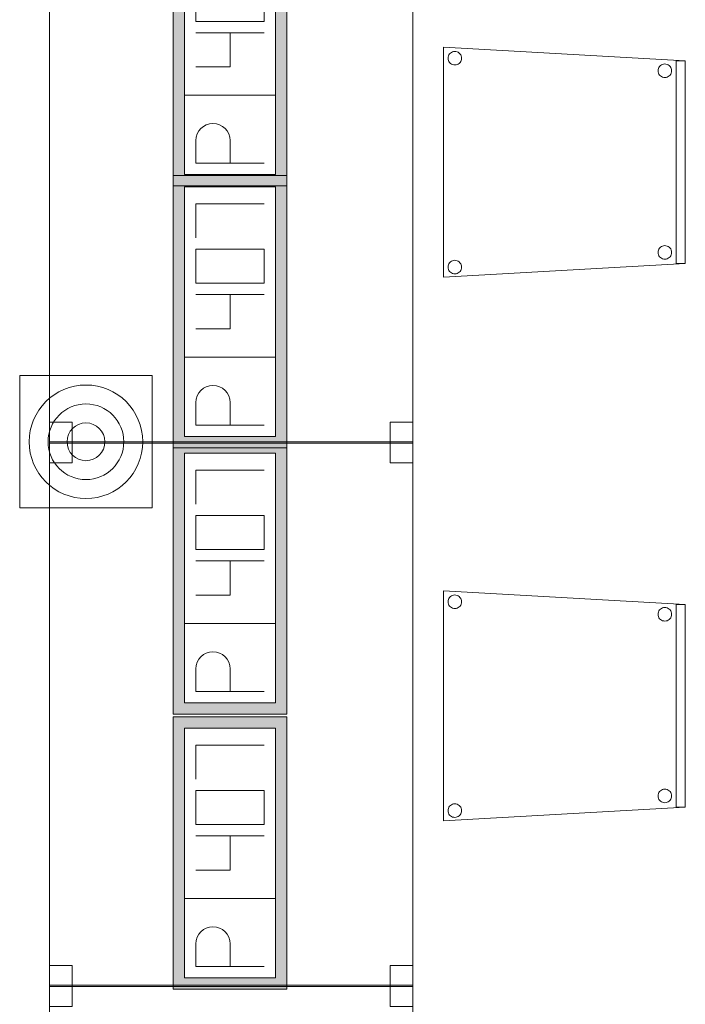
# Model space of a CAD drawing. Header units: metres. Extents: x 391.1 to 427.5, y 12.7 to 28.4.
# Tile 130 of 139: x 418 to 419.4, y 19.4 to 21.5. Entities that reach past the tile are written whole.
import ezdxf

# ---------------------------------------------------------------- set-up
doc = ezdxf.new("R2010")
doc.units = ezdxf.units.M
for name, color, linetype, lineweight in [('02_MOBILIARIO', 7, 'Continuous', 18), ('A-DETL-____-MBND', 7, 'Continuous', 18), ('A-DETL-GENF-OTLN', 7, 'Continuous', 18)]:
    doc.layers.add(name, color=color, linetype=linetype, lineweight=lineweight)

# ---------------------------------------------------------------- blocks, each defined once
blk = doc.blocks.new('Family - Taula 120X80_P1-154606-04_TEL_P1')
at = {"layer": 'A-DETL-____-MBND', "color": 253, "true_color": 0xaaaaaa}
for p, q in [((0, 0), (0, 1.2)), ((0, 1.2), (0.8001, 1.2)), ((0.8001, 1.2), (0, 1.2)), ((0, 1.2), (0, 0)), ((0, 1.1536), (0, 1.2)), ((0, 1.2), (0.05, 1.2)), ((0.05, 1.2), (0, 1.2)), ((0, 1.2), (0, 1.1536)), ((0.05, 1.2), (0.05, 1.1536)), ((0.05, 1.1536), (0.05, 1.2)), ((0.7501, 1.1536), (0.7501, 1.2)), ((0.7501, 1.2), (0.8001, 1.2)), ((0.8001, 1.2), (0.7501, 1.2)), ((0.7501, 1.2), (0.7501, 1.1536)), ((0.8001, 1.2), (0.8001, 1.1536)), ((0.8001, 1.1536), (0.8001, 1.2)), ((0.8001, 1.2), (0.8001, 0)), ((0.8001, 0), (0.8001, 1.2)), ((0.05, 1.1536), (0, 1.1536)), ((0, 1.1536), (0.05, 1.1536)), ((0.8001, 1.1536), (0.7501, 1.1536)), ((0.7501, 1.1536), (0.8001, 1.1536)), ((0, 0), (0, 0.0464)), ((0, 0.0464), (0.05, 0.0464)), ((0.05, 0.0464), (0, 0.0464)), ((0, 0.0464), (0, 0)), ((0.05, 0.0464), (0.05, 0)), ((0.05, 0), (0.05, 0.0464)), ((0.7501, 0), (0.7501, 0.0464)), ((0.7501, 0.0464), (0.8001, 0.0464)), ((0.8001, 0.0464), (0.7501, 0.0464)), ((0.7501, 0.0464), (0.7501, 0)), ((0.8001, 0.0464), (0.8001, 0)), ((0.8001, 0), (0.8001, 0.0464)), ((0.8001, 0), (0, 0)), ((0, 0), (0.8001, 0)), ((0.8001, 0), (0.7501, 0)), ((0.7501, 0), (0.8001, 0)), ((0.05, 0), (0, 0)), ((0, 0), (0.05, 0))]:
    blk.add_line(p, q, dxfattribs=at)
blk = doc.blocks.new('Family - Cadira confient_P1-154811-04_TEL_P1')
at = {"layer": 'A-DETL-____-MBND', "color": 253, "true_color": 0xaaaaaa}
for p, q in [((0, 0), (0, 0.5065)), ((0, 0.5065), (0.5326, 0.4765)), ((0, 0.5065), (0, 0)), ((0.5326, 0.4765), (0, 0.5065)), ((0.0102, 0.4822), (0.0104, 0.4848)), ((0.0104, 0.4848), (0.0102, 0.4822)), ((0.0104, 0.4796), (0.0102, 0.4822)), ((0.0102, 0.4822), (0.0104, 0.4796)), ((0.0104, 0.4848), (0.011, 0.4873)), ((0.011, 0.4873), (0.0104, 0.4848)), ((0.0111, 0.4771), (0.0104, 0.4796)), ((0.0104, 0.4796), (0.0111, 0.4771)), ((0.011, 0.4873), (0.0121, 0.4897)), ((0.0121, 0.4897), (0.011, 0.4873)), ((0.0122, 0.4748), (0.0111, 0.4771)), ((0.0111, 0.4771), (0.0122, 0.4748)), ((0.0121, 0.4897), (0.0136, 0.4918)), ((0.0136, 0.4918), (0.0121, 0.4897)), ((0.0136, 0.4918), (0.0154, 0.4937)), ((0.0154, 0.4937), (0.0136, 0.4918)), ((0.0154, 0.4937), (0.0176, 0.4952)), ((0.0176, 0.4952), (0.0154, 0.4937)), ((0.0176, 0.4952), (0.0199, 0.4963)), ((0.0199, 0.4963), (0.0176, 0.4952)), ((0.0199, 0.4963), (0.0224, 0.497)), ((0.0224, 0.497), (0.0199, 0.4963)), ((0.0224, 0.497), (0.025, 0.4972)), ((0.025, 0.4972), (0.0224, 0.497)), ((0.025, 0.4972), (0.0276, 0.497)), ((0.0276, 0.497), (0.025, 0.4972)), ((0.0276, 0.497), (0.0301, 0.4963)), ((0.0301, 0.4963), (0.0276, 0.497)), ((0.0301, 0.4963), (0.0325, 0.4953)), ((0.0325, 0.4953), (0.0301, 0.4963)), ((0.0325, 0.4953), (0.0346, 0.4938)), ((0.0346, 0.4938), (0.0325, 0.4953)), ((0.0346, 0.4938), (0.0365, 0.4919)), ((0.0365, 0.4919), (0.0346, 0.4938)), ((0.0365, 0.4919), (0.038, 0.4898)), ((0.038, 0.4898), (0.0365, 0.4919)), ((0.038, 0.4898), (0.0391, 0.4875)), ((0.0391, 0.4875), (0.038, 0.4898)), ((0.0392, 0.4772), (0.0381, 0.4749)), ((0.0381, 0.4749), (0.0392, 0.4772)), ((0.0391, 0.4875), (0.0398, 0.4849)), ((0.0398, 0.4849), (0.0391, 0.4875)), ((0.0398, 0.4798), (0.0392, 0.4772)), ((0.0392, 0.4772), (0.0398, 0.4798)), ((0.0398, 0.4849), (0.04, 0.4824)), ((0.04, 0.4824), (0.0398, 0.4849)), ((0.04, 0.4824), (0.0398, 0.4798)), ((0.0398, 0.4798), (0.04, 0.4824)), ((0.0137, 0.4726), (0.0122, 0.4748)), ((0.0122, 0.4748), (0.0137, 0.4726)), ((0.0155, 0.4708), (0.0137, 0.4726)), ((0.0137, 0.4726), (0.0155, 0.4708)), ((0.0177, 0.4693), (0.0155, 0.4708)), ((0.0155, 0.4708), (0.0177, 0.4693)), ((0.02, 0.4682), (0.0177, 0.4693)), ((0.0177, 0.4693), (0.02, 0.4682)), ((0.0226, 0.4676), (0.02, 0.4682)), ((0.02, 0.4682), (0.0226, 0.4676)), ((0.0252, 0.4674), (0.0226, 0.4676)), ((0.0226, 0.4676), (0.0252, 0.4674)), ((0.0278, 0.4676), (0.0252, 0.4674)), ((0.0252, 0.4674), (0.0278, 0.4676)), ((0.0303, 0.4683), (0.0278, 0.4676)), ((0.0278, 0.4676), (0.0303, 0.4683)), ((0.0326, 0.4694), (0.0303, 0.4683)), ((0.0303, 0.4683), (0.0326, 0.4694)), ((0.0347, 0.4709), (0.0326, 0.4694)), ((0.0326, 0.4694), (0.0347, 0.4709)), ((0.0366, 0.4727), (0.0347, 0.4709)), ((0.0347, 0.4709), (0.0366, 0.4727)), ((0.0381, 0.4749), (0.0366, 0.4727)), ((0.0366, 0.4727), (0.0381, 0.4749)), ((0.4726, 0.4546), (0.4728, 0.4572)), ((0.4728, 0.4572), (0.4726, 0.4546)), ((0.4728, 0.4572), (0.4734, 0.4597)), ((0.4734, 0.4597), (0.4728, 0.4572)), ((0.4734, 0.4597), (0.4745, 0.4621)), ((0.4745, 0.4621), (0.4734, 0.4597)), ((0.4745, 0.4621), (0.476, 0.4642)), ((0.476, 0.4642), (0.4745, 0.4621)), ((0.476, 0.4642), (0.4779, 0.4661)), ((0.4779, 0.4661), (0.476, 0.4642)), ((0.4779, 0.4661), (0.48, 0.4676)), ((0.48, 0.4676), (0.4779, 0.4661)), ((0.48, 0.4676), (0.4823, 0.4687)), ((0.4823, 0.4687), (0.48, 0.4676)), ((0.4823, 0.4687), (0.4848, 0.4694)), ((0.4848, 0.4694), (0.4823, 0.4687)), ((0.4848, 0.4694), (0.4874, 0.4696)), ((0.4874, 0.4696), (0.4848, 0.4694)), ((0.4874, 0.4696), (0.49, 0.4694)), ((0.49, 0.4694), (0.4874, 0.4696)), ((0.49, 0.4694), (0.4926, 0.4687)), ((0.4926, 0.4687), (0.49, 0.4694)), ((0.4926, 0.4687), (0.4949, 0.4676)), ((0.4949, 0.4676), (0.4926, 0.4687)), ((0.4949, 0.4676), (0.4971, 0.4661)), ((0.4971, 0.4661), (0.4949, 0.4676)), ((0.4971, 0.4661), (0.4989, 0.4643)), ((0.4989, 0.4643), (0.4971, 0.4661)), ((0.4989, 0.4643), (0.5004, 0.4622)), ((0.5004, 0.4622), (0.4989, 0.4643)), ((0.5004, 0.4622), (0.5015, 0.4598)), ((0.5015, 0.4598), (0.5004, 0.4622)), ((0.5015, 0.4598), (0.5022, 0.4573)), ((0.5022, 0.4573), (0.5015, 0.4598)), ((0.5022, 0.4573), (0.5024, 0.4547)), ((0.5024, 0.4547), (0.5022, 0.4573)), ((0.5126, 0.03), (0.5126, 0.4765)), ((0.5126, 0.4765), (0.5326, 0.4765)), ((0.5326, 0.4765), (0.5126, 0.4765)), ((0.5126, 0.4765), (0.5126, 0.03)), ((0.5326, 0.4765), (0.5326, 0.03)), ((0.5326, 0.03), (0.5326, 0.4765)), ((0.5326, 0.4765), (0.5326, 0.03)), ((0.5326, 0.03), (0.5326, 0.4765)), ((0.4728, 0.452), (0.4726, 0.4546)), ((0.4726, 0.4546), (0.4728, 0.452)), ((0.4735, 0.4495), (0.4728, 0.452)), ((0.4728, 0.452), (0.4735, 0.4495)), ((0.4746, 0.4471), (0.4735, 0.4495)), ((0.4735, 0.4495), (0.4746, 0.4471)), ((0.4761, 0.445), (0.4746, 0.4471)), ((0.4746, 0.4471), (0.4761, 0.445)), ((0.478, 0.4432), (0.4761, 0.445)), ((0.4761, 0.445), (0.478, 0.4432)), ((0.4801, 0.4417), (0.478, 0.4432)), ((0.478, 0.4432), (0.4801, 0.4417)), ((0.4825, 0.4406), (0.4801, 0.4417)), ((0.4801, 0.4417), (0.4825, 0.4406)), ((0.485, 0.4399), (0.4825, 0.4406)), ((0.4825, 0.4406), (0.485, 0.4399)), ((0.4876, 0.4397), (0.485, 0.4399)), ((0.485, 0.4399), (0.4876, 0.4397)), ((0.4902, 0.44), (0.4876, 0.4397)), ((0.4876, 0.4397), (0.4902, 0.44)), ((0.4927, 0.4406), (0.4902, 0.44)), ((0.4902, 0.44), (0.4927, 0.4406)), ((0.495, 0.4417), (0.4927, 0.4406)), ((0.4927, 0.4406), (0.495, 0.4417)), ((0.4972, 0.4432), (0.495, 0.4417)), ((0.495, 0.4417), (0.4972, 0.4432)), ((0.499, 0.4451), (0.4972, 0.4432)), ((0.4972, 0.4432), (0.499, 0.4451)), ((0.5005, 0.4472), (0.499, 0.4451)), ((0.499, 0.4451), (0.5005, 0.4472)), ((0.5016, 0.4496), (0.5005, 0.4472)), ((0.5005, 0.4472), (0.5016, 0.4496)), ((0.5022, 0.4521), (0.5016, 0.4496)), ((0.5016, 0.4496), (0.5022, 0.4521)), ((0.5024, 0.4547), (0.5022, 0.4521)), ((0.5022, 0.4521), (0.5024, 0.4547)), ((0.476, 0.0642), (0.4779, 0.0661)), ((0.4779, 0.0661), (0.476, 0.0642)), ((0.4779, 0.0661), (0.48, 0.0676)), ((0.48, 0.0676), (0.4779, 0.0661)), ((0.48, 0.0676), (0.4823, 0.0687)), ((0.4823, 0.0687), (0.48, 0.0676)), ((0.4823, 0.0687), (0.4848, 0.0694)), ((0.4848, 0.0694), (0.4823, 0.0687)), ((0.4848, 0.0694), (0.4874, 0.0696)), ((0.4874, 0.0696), (0.4848, 0.0694)), ((0.4874, 0.0696), (0.49, 0.0694)), ((0.49, 0.0694), (0.4874, 0.0696)), ((0.49, 0.0694), (0.4926, 0.0687)), ((0.4926, 0.0687), (0.49, 0.0694)), ((0.4926, 0.0687), (0.4949, 0.0676)), ((0.4949, 0.0676), (0.4926, 0.0687)), ((0.4949, 0.0676), (0.4971, 0.0661)), ((0.4971, 0.0661), (0.4949, 0.0676)), ((0.4971, 0.0661), (0.4989, 0.0643)), ((0.4989, 0.0643), (0.4971, 0.0661)), ((0.4726, 0.0546), (0.4728, 0.0572)), ((0.4728, 0.0572), (0.4726, 0.0546)), ((0.4728, 0.052), (0.4726, 0.0546)), ((0.4726, 0.0546), (0.4728, 0.052)), ((0.4728, 0.0572), (0.4734, 0.0597)), ((0.4734, 0.0597), (0.4728, 0.0572)), ((0.4735, 0.0495), (0.4728, 0.052)), ((0.4728, 0.052), (0.4735, 0.0495)), ((0.4734, 0.0597), (0.4745, 0.0621)), ((0.4745, 0.0621), (0.4734, 0.0597)), ((0.4746, 0.0471), (0.4735, 0.0495)), ((0.4735, 0.0495), (0.4746, 0.0471)), ((0.4745, 0.0621), (0.476, 0.0642)), ((0.476, 0.0642), (0.4745, 0.0621)), ((0.4761, 0.045), (0.4746, 0.0471)), ((0.4746, 0.0471), (0.4761, 0.045)), ((0.478, 0.0432), (0.4761, 0.045)), ((0.4761, 0.045), (0.478, 0.0432)), ((0.499, 0.0451), (0.4972, 0.0432)), ((0.4972, 0.0432), (0.499, 0.0451)), ((0.4989, 0.0643), (0.5004, 0.0622)), ((0.5004, 0.0622), (0.4989, 0.0643)), ((0.5005, 0.0472), (0.499, 0.0451)), ((0.499, 0.0451), (0.5005, 0.0472)), ((0.5004, 0.0622), (0.5015, 0.0598)), ((0.5015, 0.0598), (0.5004, 0.0622)), ((0.5016, 0.0496), (0.5005, 0.0472)), ((0.5005, 0.0472), (0.5016, 0.0496)), ((0.5015, 0.0598), (0.5022, 0.0573)), ((0.5022, 0.0573), (0.5015, 0.0598)), ((0.5022, 0.0521), (0.5016, 0.0496)), ((0.5016, 0.0496), (0.5022, 0.0521)), ((0.5022, 0.0573), (0.5024, 0.0547)), ((0.5024, 0.0547), (0.5022, 0.0573)), ((0.5024, 0.0547), (0.5022, 0.0521)), ((0.5022, 0.0521), (0.5024, 0.0547)), ((0.5326, 0.03), (0, 0)), ((0, 0), (0.5326, 0.03)), ((0.0102, 0.0222), (0.0104, 0.0248)), ((0.0104, 0.0248), (0.0102, 0.0222)), ((0.0104, 0.0196), (0.0102, 0.0222)), ((0.0102, 0.0222), (0.0104, 0.0196)), ((0.0104, 0.0248), (0.011, 0.0273)), ((0.011, 0.0273), (0.0104, 0.0248)), ((0.011, 0.0273), (0.0121, 0.0297)), ((0.0121, 0.0297), (0.011, 0.0273)), ((0.0121, 0.0297), (0.0136, 0.0318)), ((0.0136, 0.0318), (0.0121, 0.0297)), ((0.0136, 0.0318), (0.0154, 0.0337)), ((0.0154, 0.0337), (0.0136, 0.0318)), ((0.0154, 0.0337), (0.0176, 0.0352)), ((0.0176, 0.0352), (0.0154, 0.0337)), ((0.0176, 0.0352), (0.0199, 0.0363)), ((0.0199, 0.0363), (0.0176, 0.0352)), ((0.0199, 0.0363), (0.0224, 0.037)), ((0.0224, 0.037), (0.0199, 0.0363)), ((0.0224, 0.037), (0.025, 0.0372)), ((0.025, 0.0372), (0.0224, 0.037)), ((0.025, 0.0372), (0.0276, 0.037)), ((0.0276, 0.037), (0.025, 0.0372)), ((0.0276, 0.037), (0.0301, 0.0363)), ((0.0301, 0.0363), (0.0276, 0.037)), ((0.0301, 0.0363), (0.0325, 0.0353)), ((0.0325, 0.0353), (0.0301, 0.0363)), ((0.0325, 0.0353), (0.0346, 0.0338)), ((0.0346, 0.0338), (0.0325, 0.0353)), ((0.0346, 0.0338), (0.0365, 0.0319)), ((0.0365, 0.0319), (0.0346, 0.0338)), ((0.0365, 0.0319), (0.038, 0.0298)), ((0.038, 0.0298), (0.0365, 0.0319)), ((0.038, 0.0298), (0.0391, 0.0275)), ((0.0391, 0.0275), (0.038, 0.0298)), ((0.0391, 0.0275), (0.0398, 0.0249)), ((0.0398, 0.0249), (0.0391, 0.0275)), ((0.0398, 0.0249), (0.04, 0.0224)), ((0.04, 0.0224), (0.0398, 0.0249)), ((0.04, 0.0224), (0.0398, 0.0198)), ((0.0398, 0.0198), (0.04, 0.0224)), ((0.4801, 0.0417), (0.478, 0.0432)), ((0.478, 0.0432), (0.4801, 0.0417)), ((0.4825, 0.0406), (0.4801, 0.0417)), ((0.4801, 0.0417), (0.4825, 0.0406)), ((0.485, 0.0399), (0.4825, 0.0406)), ((0.4825, 0.0406), (0.485, 0.0399)), ((0.4876, 0.0397), (0.485, 0.0399)), ((0.485, 0.0399), (0.4876, 0.0397)), ((0.4902, 0.04), (0.4876, 0.0397)), ((0.4876, 0.0397), (0.4902, 0.04)), ((0.4927, 0.0406), (0.4902, 0.04)), ((0.4902, 0.04), (0.4927, 0.0406)), ((0.495, 0.0417), (0.4927, 0.0406)), ((0.4927, 0.0406), (0.495, 0.0417)), ((0.4972, 0.0432), (0.495, 0.0417)), ((0.495, 0.0417), (0.4972, 0.0432)), ((0.5326, 0.03), (0.5126, 0.03)), ((0.5126, 0.03), (0.5326, 0.03)), ((0.0111, 0.0171), (0.0104, 0.0196)), ((0.0104, 0.0196), (0.0111, 0.0171)), ((0.0122, 0.0148), (0.0111, 0.0171)), ((0.0111, 0.0171), (0.0122, 0.0148)), ((0.0137, 0.0126), (0.0122, 0.0148)), ((0.0122, 0.0148), (0.0137, 0.0126)), ((0.0155, 0.0108), (0.0137, 0.0126)), ((0.0137, 0.0126), (0.0155, 0.0108)), ((0.0177, 0.0093), (0.0155, 0.0108)), ((0.0155, 0.0108), (0.0177, 0.0093)), ((0.02, 0.0082), (0.0177, 0.0093)), ((0.0177, 0.0093), (0.02, 0.0082)), ((0.0226, 0.0076), (0.02, 0.0082)), ((0.02, 0.0082), (0.0226, 0.0076)), ((0.0252, 0.0074), (0.0226, 0.0076)), ((0.0226, 0.0076), (0.0252, 0.0074)), ((0.0278, 0.0076), (0.0252, 0.0074)), ((0.0252, 0.0074), (0.0278, 0.0076)), ((0.0303, 0.0083), (0.0278, 0.0076)), ((0.0278, 0.0076), (0.0303, 0.0083)), ((0.0326, 0.0094), (0.0303, 0.0083)), ((0.0303, 0.0083), (0.0326, 0.0094)), ((0.0347, 0.0109), (0.0326, 0.0094)), ((0.0326, 0.0094), (0.0347, 0.0109)), ((0.0366, 0.0127), (0.0347, 0.0109)), ((0.0347, 0.0109), (0.0366, 0.0127)), ((0.0381, 0.0149), (0.0366, 0.0127)), ((0.0366, 0.0127), (0.0381, 0.0149)), ((0.0392, 0.0172), (0.0381, 0.0149)), ((0.0381, 0.0149), (0.0392, 0.0172)), ((0.0398, 0.0198), (0.0392, 0.0172)), ((0.0392, 0.0172), (0.0398, 0.0198))]:
    blk.add_line(p, q, dxfattribs=at)
blk = doc.blocks.new('Family - Taula 120X80_P1-154843-04_TEL_P1')
at = {"layer": 'A-DETL-____-MBND', "color": 253, "true_color": 0xaaaaaa}
for p, q in [((0, 1.1536), (0, 1.2)), ((0, 1.2), (0.05, 1.2)), ((0.05, 1.2), (0, 1.2)), ((0, 1.2), (0, 1.1536)), ((0, 0), (0, 1.2)), ((0, 1.2), (0.8001, 1.2)), ((0.8001, 1.2), (0, 1.2)), ((0, 1.2), (0, 0)), ((0.05, 1.2), (0.05, 1.1536)), ((0.05, 1.1536), (0.05, 1.2)), ((0.7501, 1.1536), (0.7501, 1.2)), ((0.7501, 1.2), (0.8001, 1.2)), ((0.8001, 1.2), (0.7501, 1.2)), ((0.7501, 1.2), (0.7501, 1.1536)), ((0.8001, 1.2), (0.8001, 0)), ((0.8001, 0), (0.8001, 1.2)), ((0.8001, 1.2), (0.8001, 1.1536)), ((0.8001, 1.1536), (0.8001, 1.2)), ((0.05, 1.1536), (0, 1.1536)), ((0, 1.1536), (0.05, 1.1536)), ((0.8001, 1.1536), (0.7501, 1.1536)), ((0.7501, 1.1536), (0.8001, 1.1536)), ((0, 0), (0, 0.0464)), ((0, 0.0464), (0.05, 0.0464)), ((0.05, 0.0464), (0, 0.0464)), ((0, 0.0464), (0, 0)), ((0.05, 0.0464), (0.05, 0)), ((0.05, 0), (0.05, 0.0464)), ((0.7501, 0), (0.7501, 0.0464)), ((0.7501, 0.0464), (0.8001, 0.0464)), ((0.8001, 0.0464), (0.7501, 0.0464)), ((0.7501, 0.0464), (0.7501, 0)), ((0.8001, 0.0464), (0.8001, 0)), ((0.8001, 0), (0.8001, 0.0464)), ((0.8001, 0), (0, 0)), ((0, 0), (0.8001, 0)), ((0.8001, 0), (0.7501, 0)), ((0.7501, 0), (0.8001, 0)), ((0.05, 0), (0, 0)), ((0, 0), (0.05, 0))]:
    blk.add_line(p, q, dxfattribs=at)
blk = doc.blocks.new('Family - Cadira confient_P1-155026-04_TEL_P1')
at = {"layer": 'A-DETL-____-MBND', "color": 253, "true_color": 0xaaaaaa}
for p, q in [((0, 0), (0, 0.5065)), ((0, 0.5065), (0.5326, 0.4765)), ((0, 0.5065), (0, 0)), ((0.5326, 0.4765), (0, 0.5065)), ((0.0102, 0.4822), (0.0104, 0.4848)), ((0.0104, 0.4848), (0.0102, 0.4822)), ((0.0104, 0.4796), (0.0102, 0.4822)), ((0.0102, 0.4822), (0.0104, 0.4796)), ((0.0104, 0.4848), (0.011, 0.4873)), ((0.011, 0.4873), (0.0104, 0.4848)), ((0.0111, 0.4771), (0.0104, 0.4796)), ((0.0104, 0.4796), (0.0111, 0.4771)), ((0.011, 0.4873), (0.0121, 0.4897)), ((0.0121, 0.4897), (0.011, 0.4873)), ((0.0122, 0.4748), (0.0111, 0.4771)), ((0.0111, 0.4771), (0.0122, 0.4748)), ((0.0121, 0.4897), (0.0136, 0.4918)), ((0.0136, 0.4918), (0.0121, 0.4897)), ((0.0136, 0.4918), (0.0154, 0.4937)), ((0.0154, 0.4937), (0.0136, 0.4918)), ((0.0154, 0.4937), (0.0176, 0.4952)), ((0.0176, 0.4952), (0.0154, 0.4937)), ((0.0176, 0.4952), (0.0199, 0.4963)), ((0.0199, 0.4963), (0.0176, 0.4952)), ((0.0199, 0.4963), (0.0224, 0.497)), ((0.0224, 0.497), (0.0199, 0.4963)), ((0.0224, 0.497), (0.025, 0.4972)), ((0.025, 0.4972), (0.0224, 0.497)), ((0.025, 0.4972), (0.0276, 0.497)), ((0.0276, 0.497), (0.025, 0.4972)), ((0.0276, 0.497), (0.0301, 0.4963)), ((0.0301, 0.4963), (0.0276, 0.497)), ((0.0301, 0.4963), (0.0325, 0.4953)), ((0.0325, 0.4953), (0.0301, 0.4963)), ((0.0325, 0.4953), (0.0346, 0.4938)), ((0.0346, 0.4938), (0.0325, 0.4953)), ((0.0346, 0.4938), (0.0365, 0.4919)), ((0.0365, 0.4919), (0.0346, 0.4938)), ((0.0365, 0.4919), (0.038, 0.4898)), ((0.038, 0.4898), (0.0365, 0.4919)), ((0.038, 0.4898), (0.0391, 0.4875)), ((0.0391, 0.4875), (0.038, 0.4898)), ((0.0392, 0.4772), (0.0381, 0.4749)), ((0.0381, 0.4749), (0.0392, 0.4772)), ((0.0391, 0.4875), (0.0398, 0.4849)), ((0.0398, 0.4849), (0.0391, 0.4875)), ((0.0398, 0.4798), (0.0392, 0.4772)), ((0.0392, 0.4772), (0.0398, 0.4798)), ((0.0398, 0.4849), (0.04, 0.4824)), ((0.04, 0.4824), (0.0398, 0.4849)), ((0.04, 0.4824), (0.0398, 0.4798)), ((0.0398, 0.4798), (0.04, 0.4824)), ((0.0137, 0.4726), (0.0122, 0.4748)), ((0.0122, 0.4748), (0.0137, 0.4726)), ((0.0155, 0.4708), (0.0137, 0.4726)), ((0.0137, 0.4726), (0.0155, 0.4708)), ((0.0177, 0.4693), (0.0155, 0.4708)), ((0.0155, 0.4708), (0.0177, 0.4693)), ((0.02, 0.4682), (0.0177, 0.4693)), ((0.0177, 0.4693), (0.02, 0.4682)), ((0.0226, 0.4676), (0.02, 0.4682)), ((0.02, 0.4682), (0.0226, 0.4676)), ((0.0252, 0.4674), (0.0226, 0.4676)), ((0.0226, 0.4676), (0.0252, 0.4674)), ((0.0278, 0.4676), (0.0252, 0.4674)), ((0.0252, 0.4674), (0.0278, 0.4676)), ((0.0303, 0.4683), (0.0278, 0.4676)), ((0.0278, 0.4676), (0.0303, 0.4683)), ((0.0326, 0.4694), (0.0303, 0.4683)), ((0.0303, 0.4683), (0.0326, 0.4694)), ((0.0347, 0.4709), (0.0326, 0.4694)), ((0.0326, 0.4694), (0.0347, 0.4709)), ((0.0366, 0.4727), (0.0347, 0.4709)), ((0.0347, 0.4709), (0.0366, 0.4727)), ((0.0381, 0.4749), (0.0366, 0.4727)), ((0.0366, 0.4727), (0.0381, 0.4749)), ((0.4726, 0.4546), (0.4728, 0.4572)), ((0.4728, 0.4572), (0.4726, 0.4546)), ((0.4728, 0.4572), (0.4734, 0.4597)), ((0.4734, 0.4597), (0.4728, 0.4572)), ((0.4734, 0.4597), (0.4745, 0.4621)), ((0.4745, 0.4621), (0.4734, 0.4597)), ((0.4745, 0.4621), (0.476, 0.4642)), ((0.476, 0.4642), (0.4745, 0.4621)), ((0.476, 0.4642), (0.4779, 0.4661)), ((0.4779, 0.4661), (0.476, 0.4642)), ((0.4779, 0.4661), (0.48, 0.4676)), ((0.48, 0.4676), (0.4779, 0.4661)), ((0.48, 0.4676), (0.4823, 0.4687)), ((0.4823, 0.4687), (0.48, 0.4676)), ((0.4823, 0.4687), (0.4848, 0.4694)), ((0.4848, 0.4694), (0.4823, 0.4687)), ((0.4848, 0.4694), (0.4874, 0.4696)), ((0.4874, 0.4696), (0.4848, 0.4694)), ((0.4874, 0.4696), (0.49, 0.4694)), ((0.49, 0.4694), (0.4874, 0.4696)), ((0.49, 0.4694), (0.4926, 0.4687)), ((0.4926, 0.4687), (0.49, 0.4694)), ((0.4926, 0.4687), (0.4949, 0.4676)), ((0.4949, 0.4676), (0.4926, 0.4687)), ((0.4949, 0.4676), (0.4971, 0.4661)), ((0.4971, 0.4661), (0.4949, 0.4676)), ((0.4971, 0.4661), (0.4989, 0.4643)), ((0.4989, 0.4643), (0.4971, 0.4661)), ((0.4989, 0.4643), (0.5004, 0.4622)), ((0.5004, 0.4622), (0.4989, 0.4643)), ((0.5004, 0.4622), (0.5015, 0.4598)), ((0.5015, 0.4598), (0.5004, 0.4622)), ((0.5015, 0.4598), (0.5022, 0.4573)), ((0.5022, 0.4573), (0.5015, 0.4598)), ((0.5022, 0.4573), (0.5024, 0.4547)), ((0.5024, 0.4547), (0.5022, 0.4573)), ((0.5126, 0.03), (0.5126, 0.4765)), ((0.5126, 0.4765), (0.5326, 0.4765)), ((0.5326, 0.4765), (0.5126, 0.4765)), ((0.5126, 0.4765), (0.5126, 0.03)), ((0.5326, 0.4765), (0.5326, 0.03)), ((0.5326, 0.03), (0.5326, 0.4765)), ((0.5326, 0.4765), (0.5326, 0.03)), ((0.5326, 0.03), (0.5326, 0.4765)), ((0.4728, 0.452), (0.4726, 0.4546)), ((0.4726, 0.4546), (0.4728, 0.452)), ((0.4735, 0.4495), (0.4728, 0.452)), ((0.4728, 0.452), (0.4735, 0.4495)), ((0.4746, 0.4471), (0.4735, 0.4495)), ((0.4735, 0.4495), (0.4746, 0.4471)), ((0.4761, 0.445), (0.4746, 0.4471)), ((0.4746, 0.4471), (0.4761, 0.445)), ((0.478, 0.4432), (0.4761, 0.445)), ((0.4761, 0.445), (0.478, 0.4432)), ((0.4801, 0.4417), (0.478, 0.4432)), ((0.478, 0.4432), (0.4801, 0.4417)), ((0.4825, 0.4406), (0.4801, 0.4417)), ((0.4801, 0.4417), (0.4825, 0.4406)), ((0.485, 0.4399), (0.4825, 0.4406)), ((0.4825, 0.4406), (0.485, 0.4399)), ((0.4876, 0.4397), (0.485, 0.4399)), ((0.485, 0.4399), (0.4876, 0.4397)), ((0.4902, 0.44), (0.4876, 0.4397)), ((0.4876, 0.4397), (0.4902, 0.44)), ((0.4927, 0.4406), (0.4902, 0.44)), ((0.4902, 0.44), (0.4927, 0.4406)), ((0.495, 0.4417), (0.4927, 0.4406)), ((0.4927, 0.4406), (0.495, 0.4417)), ((0.4972, 0.4432), (0.495, 0.4417)), ((0.495, 0.4417), (0.4972, 0.4432)), ((0.499, 0.4451), (0.4972, 0.4432)), ((0.4972, 0.4432), (0.499, 0.4451)), ((0.5005, 0.4472), (0.499, 0.4451)), ((0.499, 0.4451), (0.5005, 0.4472)), ((0.5016, 0.4496), (0.5005, 0.4472)), ((0.5005, 0.4472), (0.5016, 0.4496)), ((0.5022, 0.4521), (0.5016, 0.4496)), ((0.5016, 0.4496), (0.5022, 0.4521)), ((0.5024, 0.4547), (0.5022, 0.4521)), ((0.5022, 0.4521), (0.5024, 0.4547)), ((0.476, 0.0642), (0.4779, 0.0661)), ((0.4779, 0.0661), (0.476, 0.0642)), ((0.4779, 0.0661), (0.48, 0.0676)), ((0.48, 0.0676), (0.4779, 0.0661)), ((0.48, 0.0676), (0.4823, 0.0687)), ((0.4823, 0.0687), (0.48, 0.0676)), ((0.4823, 0.0687), (0.4848, 0.0694)), ((0.4848, 0.0694), (0.4823, 0.0687)), ((0.4848, 0.0694), (0.4874, 0.0696)), ((0.4874, 0.0696), (0.4848, 0.0694)), ((0.4874, 0.0696), (0.49, 0.0694)), ((0.49, 0.0694), (0.4874, 0.0696)), ((0.49, 0.0694), (0.4926, 0.0687)), ((0.4926, 0.0687), (0.49, 0.0694)), ((0.4926, 0.0687), (0.4949, 0.0676)), ((0.4949, 0.0676), (0.4926, 0.0687)), ((0.4949, 0.0676), (0.4971, 0.0661)), ((0.4971, 0.0661), (0.4949, 0.0676)), ((0.4971, 0.0661), (0.4989, 0.0643)), ((0.4989, 0.0643), (0.4971, 0.0661)), ((0.4726, 0.0546), (0.4728, 0.0572)), ((0.4728, 0.0572), (0.4726, 0.0546)), ((0.4728, 0.052), (0.4726, 0.0546)), ((0.4726, 0.0546), (0.4728, 0.052)), ((0.4728, 0.0572), (0.4734, 0.0597)), ((0.4734, 0.0597), (0.4728, 0.0572)), ((0.4735, 0.0495), (0.4728, 0.052)), ((0.4728, 0.052), (0.4735, 0.0495)), ((0.4734, 0.0597), (0.4745, 0.0621)), ((0.4745, 0.0621), (0.4734, 0.0597)), ((0.4746, 0.0471), (0.4735, 0.0495)), ((0.4735, 0.0495), (0.4746, 0.0471)), ((0.4745, 0.0621), (0.476, 0.0642)), ((0.476, 0.0642), (0.4745, 0.0621)), ((0.4761, 0.045), (0.4746, 0.0471)), ((0.4746, 0.0471), (0.4761, 0.045)), ((0.478, 0.0432), (0.4761, 0.045)), ((0.4761, 0.045), (0.478, 0.0432)), ((0.499, 0.0451), (0.4972, 0.0432)), ((0.4972, 0.0432), (0.499, 0.0451)), ((0.4989, 0.0643), (0.5004, 0.0622)), ((0.5004, 0.0622), (0.4989, 0.0643)), ((0.5005, 0.0472), (0.499, 0.0451)), ((0.499, 0.0451), (0.5005, 0.0472)), ((0.5004, 0.0622), (0.5015, 0.0598)), ((0.5015, 0.0598), (0.5004, 0.0622)), ((0.5016, 0.0496), (0.5005, 0.0472)), ((0.5005, 0.0472), (0.5016, 0.0496)), ((0.5015, 0.0598), (0.5022, 0.0573)), ((0.5022, 0.0573), (0.5015, 0.0598)), ((0.5022, 0.0521), (0.5016, 0.0496)), ((0.5016, 0.0496), (0.5022, 0.0521)), ((0.5022, 0.0573), (0.5024, 0.0547)), ((0.5024, 0.0547), (0.5022, 0.0573)), ((0.5024, 0.0547), (0.5022, 0.0521)), ((0.5022, 0.0521), (0.5024, 0.0547)), ((0.5326, 0.03), (0, 0)), ((0, 0), (0.5326, 0.03)), ((0.0102, 0.0222), (0.0104, 0.0248)), ((0.0104, 0.0248), (0.0102, 0.0222)), ((0.0104, 0.0196), (0.0102, 0.0222)), ((0.0102, 0.0222), (0.0104, 0.0196)), ((0.0104, 0.0248), (0.011, 0.0273)), ((0.011, 0.0273), (0.0104, 0.0248)), ((0.011, 0.0273), (0.0121, 0.0297)), ((0.0121, 0.0297), (0.011, 0.0273)), ((0.0121, 0.0297), (0.0136, 0.0318)), ((0.0136, 0.0318), (0.0121, 0.0297)), ((0.0136, 0.0318), (0.0154, 0.0337)), ((0.0154, 0.0337), (0.0136, 0.0318)), ((0.0154, 0.0337), (0.0176, 0.0352)), ((0.0176, 0.0352), (0.0154, 0.0337)), ((0.0176, 0.0352), (0.0199, 0.0363)), ((0.0199, 0.0363), (0.0176, 0.0352)), ((0.0199, 0.0363), (0.0224, 0.037)), ((0.0224, 0.037), (0.0199, 0.0363)), ((0.0224, 0.037), (0.025, 0.0372)), ((0.025, 0.0372), (0.0224, 0.037)), ((0.025, 0.0372), (0.0276, 0.037)), ((0.0276, 0.037), (0.025, 0.0372)), ((0.0276, 0.037), (0.0301, 0.0363)), ((0.0301, 0.0363), (0.0276, 0.037)), ((0.0301, 0.0363), (0.0325, 0.0353)), ((0.0325, 0.0353), (0.0301, 0.0363)), ((0.0325, 0.0353), (0.0346, 0.0338)), ((0.0346, 0.0338), (0.0325, 0.0353)), ((0.0346, 0.0338), (0.0365, 0.0319)), ((0.0365, 0.0319), (0.0346, 0.0338)), ((0.0365, 0.0319), (0.038, 0.0298)), ((0.038, 0.0298), (0.0365, 0.0319)), ((0.038, 0.0298), (0.0391, 0.0275)), ((0.0391, 0.0275), (0.038, 0.0298)), ((0.0391, 0.0275), (0.0398, 0.0249)), ((0.0398, 0.0249), (0.0391, 0.0275)), ((0.0398, 0.0249), (0.04, 0.0224)), ((0.04, 0.0224), (0.0398, 0.0249)), ((0.04, 0.0224), (0.0398, 0.0198)), ((0.0398, 0.0198), (0.04, 0.0224)), ((0.4801, 0.0417), (0.478, 0.0432)), ((0.478, 0.0432), (0.4801, 0.0417)), ((0.4825, 0.0406), (0.4801, 0.0417)), ((0.4801, 0.0417), (0.4825, 0.0406)), ((0.485, 0.0399), (0.4825, 0.0406)), ((0.4825, 0.0406), (0.485, 0.0399)), ((0.4876, 0.0397), (0.485, 0.0399)), ((0.485, 0.0399), (0.4876, 0.0397)), ((0.4902, 0.04), (0.4876, 0.0397)), ((0.4876, 0.0397), (0.4902, 0.04)), ((0.4927, 0.0406), (0.4902, 0.04)), ((0.4902, 0.04), (0.4927, 0.0406)), ((0.495, 0.0417), (0.4927, 0.0406)), ((0.4927, 0.0406), (0.495, 0.0417)), ((0.4972, 0.0432), (0.495, 0.0417)), ((0.495, 0.0417), (0.4972, 0.0432)), ((0.5326, 0.03), (0.5126, 0.03)), ((0.5126, 0.03), (0.5326, 0.03)), ((0.0111, 0.0171), (0.0104, 0.0196)), ((0.0104, 0.0196), (0.0111, 0.0171)), ((0.0122, 0.0148), (0.0111, 0.0171)), ((0.0111, 0.0171), (0.0122, 0.0148)), ((0.0137, 0.0126), (0.0122, 0.0148)), ((0.0122, 0.0148), (0.0137, 0.0126)), ((0.0155, 0.0108), (0.0137, 0.0126)), ((0.0137, 0.0126), (0.0155, 0.0108)), ((0.0177, 0.0093), (0.0155, 0.0108)), ((0.0155, 0.0108), (0.0177, 0.0093)), ((0.02, 0.0082), (0.0177, 0.0093)), ((0.0177, 0.0093), (0.02, 0.0082)), ((0.0226, 0.0076), (0.02, 0.0082)), ((0.02, 0.0082), (0.0226, 0.0076)), ((0.0252, 0.0074), (0.0226, 0.0076)), ((0.0226, 0.0076), (0.0252, 0.0074)), ((0.0278, 0.0076), (0.0252, 0.0074)), ((0.0252, 0.0074), (0.0278, 0.0076)), ((0.0303, 0.0083), (0.0278, 0.0076)), ((0.0278, 0.0076), (0.0303, 0.0083)), ((0.0326, 0.0094), (0.0303, 0.0083)), ((0.0303, 0.0083), (0.0326, 0.0094)), ((0.0347, 0.0109), (0.0326, 0.0094)), ((0.0326, 0.0094), (0.0347, 0.0109)), ((0.0366, 0.0127), (0.0347, 0.0109)), ((0.0347, 0.0109), (0.0366, 0.0127)), ((0.0381, 0.0149), (0.0366, 0.0127)), ((0.0366, 0.0127), (0.0381, 0.0149)), ((0.0392, 0.0172), (0.0381, 0.0149)), ((0.0381, 0.0149), (0.0392, 0.0172)), ((0.0398, 0.0198), (0.0392, 0.0172)), ((0.0392, 0.0172), (0.0398, 0.0198))]:
    blk.add_line(p, q, dxfattribs=at)
blk = doc.blocks.new('Family - Taula 120X80_P1-155055-04_TEL_P1')
at = {"layer": 'A-DETL-____-MBND', "color": 253, "true_color": 0xaaaaaa}
for p, q in [((0, 0), (0, 1.2)), ((0, 1.2), (0.8001, 1.2)), ((0.8001, 1.2), (0, 1.2)), ((0, 1.2), (0, 0)), ((0, 1.1536), (0, 1.2)), ((0, 1.2), (0.05, 1.2)), ((0.05, 1.2), (0, 1.2)), ((0, 1.2), (0, 1.1536)), ((0.05, 1.2), (0.05, 1.1536)), ((0.05, 1.1536), (0.05, 1.2)), ((0.7501, 1.1536), (0.7501, 1.2)), ((0.7501, 1.2), (0.8001, 1.2)), ((0.8001, 1.2), (0.7501, 1.2)), ((0.7501, 1.2), (0.7501, 1.1536)), ((0.8001, 1.2), (0.8001, 0)), ((0.8001, 0), (0.8001, 1.2)), ((0.8001, 1.2), (0.8001, 1.1536)), ((0.8001, 1.1536), (0.8001, 1.2)), ((0.05, 1.1536), (0, 1.1536)), ((0, 1.1536), (0.05, 1.1536)), ((0.8001, 1.1536), (0.7501, 1.1536)), ((0.7501, 1.1536), (0.8001, 1.1536)), ((0, 0), (0, 0.0464)), ((0, 0.0464), (0.05, 0.0464)), ((0.05, 0.0464), (0, 0.0464)), ((0, 0.0464), (0, 0)), ((0.05, 0.0464), (0.05, 0)), ((0.05, 0), (0.05, 0.0464)), ((0.7501, 0), (0.7501, 0.0464)), ((0.7501, 0.0464), (0.8001, 0.0464)), ((0.8001, 0.0464), (0.7501, 0.0464)), ((0.7501, 0.0464), (0.7501, 0)), ((0.8001, 0.0464), (0.8001, 0)), ((0.8001, 0), (0.8001, 0.0464)), ((0.8001, 0), (0, 0)), ((0, 0), (0.8001, 0)), ((0.8001, 0), (0.7501, 0)), ((0.7501, 0), (0.8001, 0)), ((0.05, 0), (0, 0)), ((0, 0), (0.05, 0))]:
    blk.add_line(p, q, dxfattribs=at)
blk = doc.blocks.new('LONDR55-XX_ZZ-ARQ-CAA-M3D-Londres55_ifc-1-04_TEL_P1')
at = {"layer": '02_MOBILIARIO', "color": 253, "lineweight": 18, "true_color": 0xaaaaaa}
for name, p in [('Family - Taula 120X80_P1-154606-04_TEL_P1', (418.0173, 20.5972)), ('Family - Cadira confient_P1-155026-04_TEL_P1', (418.8845, 20.9627)), ('Family - Taula 120X80_P1-154843-04_TEL_P1', (418.0173, 19.4003)), ('Family - Cadira confient_P1-154811-04_TEL_P1', (418.8845, 19.7657)), ('Family - Taula 120X80_P1-155055-04_TEL_P1', (418.0173, 18.2033))]:
    blk.add_blockref(name, p, dxfattribs=at)
blk = doc.blocks.new('ZYR_05_02_05 PT 4COL Terra - 07 PT Terra _4SC-2SAI-2VD_-903824-04_TEL_P1')
at = {"layer": 'A-DETL-____-MBND', "true_color": 0x3c0aff}
h = blk.add_hatch(color=180, dxfattribs=at)
h.paths.add_polyline_path([(-0.7441, -0.125), (-0.1441, -0.125), (-0.1441, 0.125), (-0.7441, 0.125)])
h.paths.add_polyline_path([(-0.7191, 0.1), (-0.1691, 0.1), (-0.1691, -0.1), (-0.7191, -0.1)])
at = {"layer": 'A-DETL-____-MBND', "color": 180, "true_color": 0x3c0aff}
for p, q in [((-0.1441, 0.125), (-0.7441, 0.125)), ((-0.7441, 0.125), (-0.7441, -0.125)), ((-0.7441, 0.125), (-0.1441, 0.125)), ((-0.7441, 0.125), (-0.7441, -0.125)), ((-0.1441, -0.125), (-0.1441, 0.125)), ((-0.1441, 0.125), (-0.1441, -0.125)), ((-0.7191, -0.1), (-0.7191, 0.1)), ((-0.7191, 0.1), (-0.1691, 0.1)), ((-0.7191, 0.1), (-0.1691, 0.1)), ((-0.7191, -0.1), (-0.7191, 0.1)), ((-0.5441, 0.1), (-0.5441, -0.1)), ((-0.1691, 0.1), (-0.1691, -0.1)), ((-0.1691, 0.1), (-0.1691, -0.1)), ((-0.6941, 0.075), (-0.6441, 0.0754)), ((-0.6941, 0.075), (-0.6941, -0.075)), ((-0.4816, 0.075), (-0.4816, 0)), ((-0.4066, 0.075), (-0.4066, -0.075)), ((-0.3066, 0.075), (-0.3816, 0.075)), ((-0.3816, 0.075), (-0.3816, -0.075)), ((-0.3066, -0.075), (-0.3066, 0.075)), ((-0.2816, 0.075), (-0.2066, 0.075)), ((-0.2066, 0.075), (-0.2066, -0.075)), ((-0.6941, 0), (-0.6441, 0)), ((-0.4816, 0), (-0.4066, 0)), ((-0.3816, -0.075), (-0.3066, -0.075)), ((-0.1691, -0.1), (-0.7191, -0.1)), ((-0.1691, -0.1), (-0.7191, -0.1)), ((-0.7441, -0.125), (-0.1441, -0.125)), ((-0.1441, -0.125), (-0.7441, -0.125))]:
    blk.add_line(p, q, dxfattribs=at)
blk.add_arc((-0.6441, 0.0377), 0.0377, 270, 90, dxfattribs=at)
blk = doc.blocks.new('ZYR_05_02_05 PT 4COL Terra - 07 PT Terra _4SC-2SAI-2VD_-903806-04_TEL_P1')
at = {"layer": 'A-DETL-____-MBND', "true_color": 0x3c0aff}
h = blk.add_hatch(color=180, dxfattribs=at)
h.paths.add_polyline_path([(-0.3585, -0.125), (0.2415, -0.125), (0.2415, 0.125), (-0.3585, 0.125)])
h.paths.add_polyline_path([(-0.3335, -0.1), (-0.3335, 0.1), (0.2165, 0.1), (0.2165, -0.1)])
at = {"layer": 'A-DETL-____-MBND', "color": 180, "true_color": 0x3c0aff}
for p, q in [((0.2415, 0.125), (-0.3585, 0.125)), ((-0.3585, 0.125), (-0.3585, -0.125)), ((-0.3585, 0.125), (0.2415, 0.125)), ((-0.3585, 0.125), (-0.3585, -0.125)), ((0.2415, -0.125), (0.2415, 0.125)), ((0.2415, 0.125), (0.2415, -0.125)), ((-0.3335, -0.1), (-0.3335, 0.1)), ((-0.3335, 0.1), (0.2165, 0.1)), ((-0.3335, 0.1), (0.2165, 0.1)), ((-0.3335, -0.1), (-0.3335, 0.1)), ((-0.1585, 0.1), (-0.1585, -0.1)), ((0.2165, 0.1), (0.2165, -0.1)), ((0.2165, 0.1), (0.2165, -0.1)), ((-0.3085, 0.075), (-0.2585, 0.0754)), ((-0.3085, 0.075), (-0.3085, -0.075)), ((-0.096, 0.075), (-0.096, 0)), ((-0.021, 0.075), (-0.021, -0.075)), ((0.079, 0.075), (0.004, 0.075)), ((0.004, 0.075), (0.004, -0.075)), ((0.079, -0.075), (0.079, 0.075)), ((0.104, 0.075), (0.179, 0.075)), ((0.179, 0.075), (0.179, -0.075)), ((-0.3085, 0), (-0.2585, 0)), ((-0.096, 0), (-0.021, 0)), ((0.004, -0.075), (0.079, -0.075)), ((0.2165, -0.1), (-0.3335, -0.1)), ((0.2165, -0.1), (-0.3335, -0.1)), ((-0.3585, -0.125), (0.2415, -0.125)), ((0.2415, -0.125), (-0.3585, -0.125))]:
    blk.add_line(p, q, dxfattribs=at)
blk.add_arc((-0.2585, 0.0377), 0.0377, 270, 90, dxfattribs=at)
blk = doc.blocks.new('ZYR_05_02_05 PT 4COL Terra - 07 PT Terra _4SC-2SAI-2VD_-903825-04_TEL_P1')
at = {"layer": 'A-DETL-____-MBND', "true_color": 0x3c0aff}
h = blk.add_hatch(color=180, dxfattribs=at)
h.paths.add_polyline_path([(0.0081, 0.125), (0.0081, -0.125), (0.6081, -0.125), (0.6081, 0.125)])
h.paths.add_polyline_path([(0.0331, 0.1), (0.5831, 0.1), (0.5831, -0.1), (0.0331, -0.1)])
at = {"layer": 'A-DETL-____-MBND', "color": 180, "true_color": 0x3c0aff}
for p, q in [((0.6081, 0.125), (0.0081, 0.125)), ((0.0081, 0.125), (0.0081, -0.125)), ((0.0081, 0.125), (0.6081, 0.125)), ((0.0081, 0.125), (0.0081, -0.125)), ((0.6081, -0.125), (0.6081, 0.125)), ((0.6081, 0.125), (0.6081, -0.125)), ((0.0331, -0.1), (0.0331, 0.1)), ((0.0331, 0.1), (0.5831, 0.1)), ((0.0331, 0.1), (0.5831, 0.1)), ((0.0331, -0.1), (0.0331, 0.1)), ((0.2081, 0.1), (0.2081, -0.1)), ((0.5831, 0.1), (0.5831, -0.1)), ((0.5831, 0.1), (0.5831, -0.1)), ((0.0581, 0.075), (0.1081, 0.0754)), ((0.0581, 0.075), (0.0581, -0.075)), ((0.2706, 0.075), (0.2706, 0)), ((0.3456, 0.075), (0.3456, -0.075)), ((0.4456, 0.075), (0.3706, 0.075)), ((0.3706, 0.075), (0.3706, -0.075)), ((0.4456, -0.075), (0.4456, 0.075)), ((0.4706, 0.075), (0.5456, 0.075)), ((0.5456, 0.075), (0.5456, -0.075)), ((0.0581, 0), (0.1081, 0)), ((0.2706, 0), (0.3456, 0)), ((0.3706, -0.075), (0.4456, -0.075)), ((0.5831, -0.1), (0.0331, -0.1)), ((0.5831, -0.1), (0.0331, -0.1)), ((0.0081, -0.125), (0.6081, -0.125)), ((0.6081, -0.125), (0.0081, -0.125))]:
    blk.add_line(p, q, dxfattribs=at)
blk.add_arc((0.1081, 0.0377), 0.0377, 270, 90, dxfattribs=at)
blk = doc.blocks.new('ZYR_05_02_05 PT 4COL Terra - 07 PT Terra _4SC-2SAI-2VD_-903826-04_TEL_P1')
at = {"layer": 'A-DETL-____-MBND', "true_color": 0x3c0aff}
h = blk.add_hatch(color=180, dxfattribs=at)
h.paths.add_polyline_path([(0.3649, 0.125), (0.3649, -0.125), (0.9649, -0.125), (0.9649, 0.125)])
h.paths.add_polyline_path([(0.3899, 0.1), (0.9399, 0.1), (0.9399, -0.1), (0.3899, -0.1)])
at = {"layer": 'A-DETL-____-MBND', "color": 180, "true_color": 0x3c0aff}
for p, q in [((0.9649, 0.125), (0.3649, 0.125)), ((0.3649, 0.125), (0.3649, -0.125)), ((0.3649, 0.125), (0.9649, 0.125)), ((0.3649, 0.125), (0.3649, -0.125)), ((0.9649, -0.125), (0.9649, 0.125)), ((0.9649, 0.125), (0.9649, -0.125)), ((0.3899, -0.1), (0.3899, 0.1)), ((0.3899, 0.1), (0.9399, 0.1)), ((0.3899, 0.1), (0.9399, 0.1)), ((0.3899, -0.1), (0.3899, 0.1)), ((0.5649, 0.1), (0.5649, -0.1)), ((0.9399, 0.1), (0.9399, -0.1)), ((0.9399, 0.1), (0.9399, -0.1)), ((0.4149, 0.075), (0.4649, 0.0754)), ((0.4149, 0.075), (0.4149, -0.075)), ((0.6274, 0.075), (0.6274, 0)), ((0.7024, 0.075), (0.7024, -0.075)), ((0.8024, 0.075), (0.7274, 0.075)), ((0.7274, 0.075), (0.7274, -0.075)), ((0.8024, -0.075), (0.8024, 0.075)), ((0.8274, 0.075), (0.9024, 0.075)), ((0.9024, 0.075), (0.9024, -0.075)), ((0.4149, 0), (0.4649, 0)), ((0.6274, 0), (0.7024, 0)), ((0.7274, -0.075), (0.8024, -0.075)), ((0.9399, -0.1), (0.3899, -0.1)), ((0.9399, -0.1), (0.3899, -0.1)), ((0.3649, -0.125), (0.9649, -0.125)), ((0.9649, -0.125), (0.3649, -0.125))]:
    blk.add_line(p, q, dxfattribs=at)
blk.add_arc((0.4649, 0.0377), 0.0377, 270, 90, dxfattribs=at)
blk = doc.blocks.new('ZYR_08_04 Altaveu Sostre Encastat - Altaveu Encastat 08 _Rect_-911407-04_TEL_P1')
at = {"layer": 'A-DETL-GENF-OTLN', "color": 6, "true_color": 0xff00ff}
for p, q in [((-0.145825, 0.145825), (0.145825, 0.145825)), ((-0.145825, -0.145825), (-0.145825, 0.145825)), ((0.145825, 0.145825), (0.145825, -0.145825)), ((0.145825, -0.145825), (-0.145825, -0.145825))]:
    blk.add_line(p, q, dxfattribs=at)
for radius in [0.125, 0.083333, 0.041667]:
    blk.add_circle((0, 0), radius, dxfattribs=at)

msp = doc.modelspace()

# ---------------------------------------------------------------- block references
at = {"lineweight": 5}
msp.add_blockref('LONDR55-XX_ZZ-ARQ-CAA-M3D-Londres55_ifc-1-04_TEL_P1', (0, 0), dxfattribs=at)
at = {"layer": 'A-DETL-____-MBND', "color": 180, "true_color": 0x3c0aff, "rotation": 90.00000000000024}
for name, p in [('ZYR_05_02_05 PT 4COL Terra - 07 PT Terra _4SC-2SAI-2VD_-903826-04_TEL_P1', (418.4147, 20.7988)), ('ZYR_05_02_05 PT 4COL Terra - 07 PT Terra _4SC-2SAI-2VD_-903825-04_TEL_P1', (418.4147, 20.5788)), ('ZYR_05_02_05 PT 4COL Terra - 07 PT Terra _4SC-2SAI-2VD_-903806-04_TEL_P1', (418.4147, 20.3588)), ('ZYR_05_02_05 PT 4COL Terra - 07 PT Terra _4SC-2SAI-2VD_-903824-04_TEL_P1', (418.4147, 20.1388))]:
    msp.add_blockref(name, p, dxfattribs=at)
at = {"layer": 'A-DETL-GENF-OTLN', "color": 6, "true_color": 0xff00ff}
msp.add_blockref('ZYR_08_04 Altaveu Sostre Encastat - Altaveu Encastat 08 _Rect_-911407-04_TEL_P1', (418.0974, 20.6003), dxfattribs=at)

doc.saveas('drawing.dxf')
